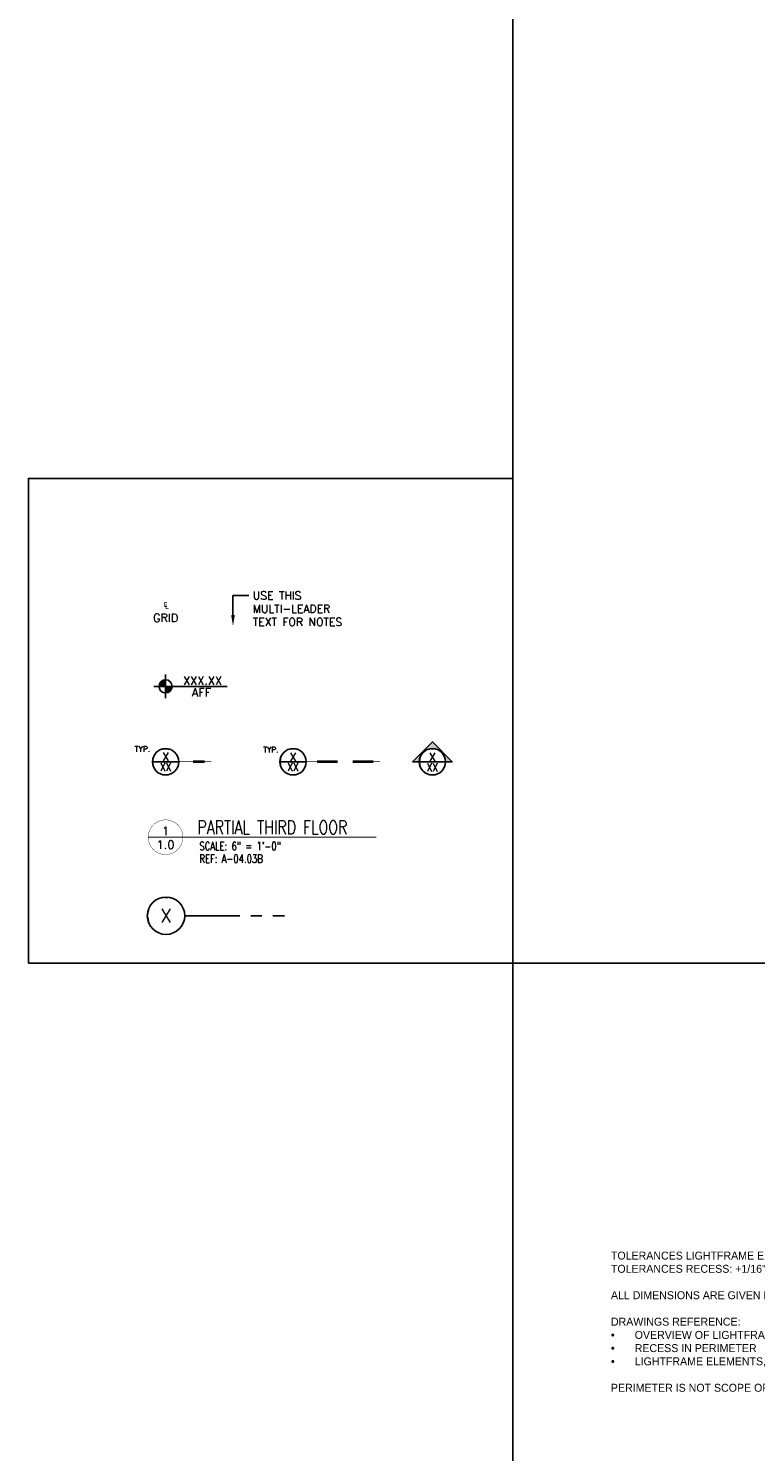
# Model space of a CAD drawing. Header units: inches. Extents: x 0 to 70.2, y -46 to 53.5.
# Tile 8 of 45: x 0 to 16.5, y -11.1 to 21.2. Entities that reach past the tile are written whole.
import ezdxf
from ezdxf import colors
from ezdxf.entities.mleader import LeaderData, LeaderLine
from ezdxf.enums import TextEntityAlignment as Align
from ezdxf.math import Vec2, Vec3

# ---------------------------------------------------------------- set-up
doc = ezdxf.new("R2010")
doc.units = ezdxf.units.IN
doc.header["$MEASUREMENT"] = 0
doc.set_wipeout_variables(frame=1)
doc.linetypes.add('CENTER', pattern=[2, 1.25, -0.25, 0.25, -0.25])
for name, color, linetype in [('1-DIM', 4, 'Continuous'), ('1-REF', 4, 'Continuous'), ('1-TEXT', 2, 'Continuous'), ('1-TITLE', 4, 'Continuous')]:
    doc.layers.add(name, color=color, linetype=linetype)
doc.layers.add('1-VIEWPORT', color=3, linetype='Continuous', plot=False)
doc.styles.add('ROMANS', font='romans.shx')
doc.styles.add('TEXT', font='romans.shx')

# ---------------------------------------------------------------- blocks, each defined once
blk = doc.blocks.new('*U7')
at = {"layer": '1-TITLE', "const_width": 0.00651}
blk.add_lwpolyline([(0, 0, 1), (0.628, 0, 0.414214), (0.314, 0.314, 0.414214), (0, 0, 2.926408)], format="xyb", dxfattribs=at)
at = {"layer": '1-TITLE', "const_width": 0.02}
blk.add_lwpolyline([(0, 0), (4.132, 0)], dxfattribs=at)
at = {"layer": '1-TEXT', "color": 2, "style": 'TEXT'}
blk.add_attdef('VIEWNAME', (0.89, 0.061), '', height=0.25, dxfattribs=at)
at = {"layer": '1-TEXT', "style": 'TEXT'}
for tag, p in [('DETAIL#', (0.301, 0.094)), ('SHEET#', (0.306, -0.207))]:
    blk.add_attdef(tag, text='', height=0.125, dxfattribs=at).set_placement(p, align=Align.CENTER)
for tag, p in [('NOTE1', (0.926, -0.281)), ('NOTE2', (0.926, -0.463)), ('NOTE3', (0.926, -0.655)), ('NOTE4', (0.926, -0.832))]:
    blk.add_attdef(tag, p, '', height=0.125, dxfattribs=at)
blk = doc.blocks.new('*U8')
blk.add_wipeout([(0, 0.404), (-0.101, 0.391), (-0.195, 0.354), (-0.277, 0.295), (-0.341, 0.217), (-0.384, 0.125), (-0.403, 0.025), (-0.397, -0.076), (-0.366, -0.172), (-0.311, -0.258), (-0.238, -0.327), (-0.149, -0.376), (-0.051, -0.401), (0.051, -0.401), (0.149, -0.376), (0.238, -0.327), (0.311, -0.258), (0.366, -0.172), (0.397, -0.076), (0.403, 0.025), (0.384, 0.125), (0.341, 0.217), (0.277, 0.295), (0.195, 0.354), (0.101, 0.391)])
at = {"layer": '1-REF', "linetype": 'CENTER'}
blk.add_line((0.425, 0), (2.693, 0), dxfattribs=at)
at = {"layer": '1-REF'}
blk.add_circle((0, 0), 0.425, dxfattribs=at)
at = {"layer": '1-TEXT', "style": 'TEXT'}
blk.add_attdef('GRID', (-0.134, -0.155), '', height=0.312, dxfattribs=at)
blk = doc.blocks.new('*U9')
at = {"layer": '1-TEXT', "style": 'TEXT'}
for tag, p in [('ELEV.', (0.861, 0.143)), ('AFF', (0.861, -0.139))]:
    blk.add_attdef(tag, text='', height=0.188, dxfattribs=at).set_placement(p, align=Align.MIDDLE_CENTER)
blk.add_wipeout([(0, 0.149), (-0.037, 0.144), (-0.072, 0.13), (-0.102, 0.108), (-0.126, 0.08), (-0.142, 0.046), (-0.149, 0.009), (-0.146, -0.028), (-0.135, -0.063), (-0.115, -0.095), (-0.087, -0.12), (-0.055, -0.138), (-0.019, -0.148), (0.019, -0.148), (0.055, -0.138), (0.087, -0.12), (0.115, -0.095), (0.135, -0.063), (0.146, -0.028), (0.149, 0.009), (0.142, 0.046), (0.126, 0.08), (0.102, 0.108), (0.072, 0.13), (0.037, 0.144)])
at = {"layer": '1-DIM'}
h = blk.add_hatch(color=256, dxfattribs=at)
h.paths.add_polyline_path([(0, 0.149, 0.414214), (-0.149, 0), (0, 0)])
h.paths.add_polyline_path([(0.149, 0), (0, 0), (0, -0.149, 0.414214)])
for p, q in [((-0.266, 0), (0.266, 0)), ((0, 0.266), (0, -0.266))]:
    blk.add_line(p, q, dxfattribs=at)
at = {"layer": '1-DIM', "linetype": 'CENTER'}
blk.add_lwpolyline([(0.149, 0), (1.41, 0)], dxfattribs=at)
at = {"layer": '1-DIM'}
blk.add_circle((0, 0), 0.149, dxfattribs=at)
blk = doc.blocks.new('*U10')
blk.add_wipeout([(0, 7.22), (-1.79, 6.99), (-3.48, 6.32), (-4.94, 5.26), (-6.09, 3.87), (-6.86, 2.23), (-7.2, 0.45), (-7.09, -1.35), (-6.53, -3.07), (-5.56, -4.6), (-4.24, -5.84), (-2.66, -6.71), (-0.9, -7.16), (0.9, -7.16), (2.66, -6.71), (4.24, -5.84), (5.56, -4.6), (6.53, -3.07), (7.09, -1.35), (7.2, 0.45), (6.86, 2.23), (6.09, 3.87), (4.94, 5.26), (3.48, 6.32), (1.79, 6.99)])
at = {"layer": '1-REF'}
blk.add_hatch(color=256, dxfattribs=at).paths.add_polyline_path([(0, 11.47), (11.47, 0), (7.6, 0, 0.414214), (0, 7.6, 0.414214), (-7.6, 0), (-11.47, 0)])
blk.add_line((-7.6, 0), (7.6, 0), dxfattribs=at)
blk.add_lwpolyline([(-7.6, 0), (-11.47, 0), (0, 11.47), (11.47, 0), (7.6, 0)], dxfattribs=at)
blk.add_circle((0, 0), 7.6, dxfattribs=at)
at = {"layer": '1-REF', "color": 2, "style": 'ROMANS'}
for tag, p in [('DETAIL', (-1.74, 1.63)), ('PAGE', (-3.51, -5.3))]:
    blk.add_attdef(tag, p, '', height=3.8, dxfattribs=at)
blk = doc.blocks.new('*U11')
blk.add_wipeout([(0, 6.92), (-1.72, 6.7), (-3.33, 6.06), (-4.73, 5.04), (-5.84, 3.71), (-6.58, 2.14), (-6.9, 0.43), (-6.79, -1.3), (-6.26, -2.95), (-5.33, -4.41), (-4.07, -5.6), (-2.55, -6.43), (-0.87, -6.86), (0.87, -6.86), (2.55, -6.43), (4.07, -5.6), (5.33, -4.41), (6.26, -2.95), (6.79, -1.3), (6.9, 0.43), (6.58, 2.14), (5.84, 3.71), (4.73, 5.04), (3.33, 6.06), (1.72, 6.7)])
at = {"layer": '1-REF'}
blk.add_line((7.18, 0), (-7.18, 0), dxfattribs=at)
blk.add_lwpolyline([(25, 0, 0.343, 0.343, 0), (21.24, 0, 1.46, 1.46, 0), (14.88, 0, 0.343, 0.343, 0), (7.18, 0, 0, 0, 0)], format="xyseb", dxfattribs=at)
blk.add_circle((0, 0), 7.18, dxfattribs=at)
at = {"layer": '1-REF', "color": 2, "style": 'TEXT'}
for tag, p in [('TYP.', (-17.24, 5.41)), ('DETAIL', (-1.33, 1.74)), ('PAGE', (-2.43, -4.86))]:
    blk.add_attdef(tag, p, '', height=3.43, dxfattribs=at)
blk = doc.blocks.new('*U12')
at = {"layer": '1-REF'}
blk.add_lwpolyline([(50.25, 0, 0.363, 0.363, 0), (46.27, 0, 1.55, 1.55, 0), (34.46, 0, 0.363, 0.363, 0)], format="xyseb", dxfattribs=at)
blk.add_wipeout([(0, 7.22), (-1.79, 6.99), (-3.48, 6.32), (-4.94, 5.26), (-6.09, 3.87), (-6.86, 2.23), (-7.2, 0.45), (-7.09, -1.35), (-6.53, -3.07), (-5.56, -4.6), (-4.24, -5.84), (-2.66, -6.71), (-0.9, -7.16), (0.9, -7.16), (2.66, -6.71), (4.24, -5.84), (5.56, -4.6), (6.53, -3.07), (7.09, -1.35), (7.2, 0.45), (6.86, 2.23), (6.09, 3.87), (4.94, 5.26), (3.48, 6.32), (1.79, 6.99)])
blk.add_line((7.6, 0), (-7.6, 0), dxfattribs=at)
blk.add_lwpolyline([(25.66, 0, 1.55, 1.55, 0), (13.84, 0, 0.363, 0.363, 0), (7.6, 0, 0, 0, 0)], format="xyseb", dxfattribs=at)
blk.add_circle((0, 0), 7.6, dxfattribs=at)
at = {"layer": '1-REF', "color": 2, "style": 'TEXT'}
for tag, p, height in [('TYP.', (-18.58, 5.41), 3.2), ('DETAIL', (-1.65, 1.13), 4.5), ('PAGE', (-3.7, -5.43), 4.5)]:
    blk.add_attdef(tag, p, '', height=height, dxfattribs=at)

msp = doc.modelspace()

# ---------------------------------------------------------------- linework, layer by layer
at = {"layer": '1-VIEWPORT'}
for points in [[(11, 46), (70.242809, 46), (70.242809, 0), (11, 0)], [(0, 0), (11, 0), (11, 11), (0, 11)], [(11, 0), (70.242809, 0), (70.242809, -46), (11, -46)]]:
    msp.add_lwpolyline(points, close=True, dxfattribs=at)
msp.add_lwpolyline([(11, 0), (11, 11), (0, 11)], dxfattribs=at)

# ---------------------------------------------------------------- block references
at = {"layer": '1-TITLE'}
ref = msp.add_blockref('*U7', (2.720793, 2.857116), dxfattribs=dict(at, xscale=1.254172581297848, yscale=1.254172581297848, zscale=1.254172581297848))
ref.add_attrib('VIEWNAME', 'PARTIAL THIRD FLOOR', (3.837134, 2.926276), dxfattribs={"color": 2, "height": 0.31249502, "style": 'TEXT', "width": 0.75})
ref.add_attrib('DETAIL#', '1', dxfattribs={"color": 2, "height": 0.1875, "style": 'TEXT'}).set_placement((3.114882, 3.000884), align=Align.MIDDLE_CENTER)
ref.add_attrib('SHEET#', '1.0', dxfattribs={"color": 2, "height": 0.1875, "style": 'TEXT'}).set_placement((3.114882, 2.687331), align=Align.MIDDLE_CENTER)
ref.add_attrib('NOTE1', 'SCALE: 6" = 1\'-0"', dxfattribs={"color": 2, "height": 0.1875, "style": 'TEXT', "width": 0.75}).set_placement((3.882331, 2.505123), align=Align.BOTTOM_LEFT)
ref.add_attrib('NOTE2', 'REF: A-04.03B', (3.882331, 2.276649), dxfattribs={"color": 2, "height": 0.1875, "style": 'TEXT', "width": 0.75})

# ---------------------------------------------------------------- texts
at = {"layer": '1-DIM', "insert": (3.114882, 7.992643), "char_height": 0.1875, "width": 0.95570866, "attachment_point": 5, "style": 'TEXT'}
msp.add_mtext('\\A1;℄\\PGRID', dxfattribs=at)

# ---------------------------------------------------------------- leaders
at = {"layer": '1-TEXT'}
ml = msp.add_multileader_mtext('Standard', dxfattribs=at)
ml.set_content('USE THIS MULTI-LEADER TEXT FOR NOTES', color=256, style='TEXT')
ml.set_leader_properties(color=4, linetype='ByLayer', lineweight=-1)
ml.build(insert=Vec2(0, 0))
ml.multileader.update_dxf_attribs({"dogleg_length": 0.36, "arrow_head_size": 0.25})
ctx = ml.context
ctx.base_point, ctx.char_height, ctx.arrow_head_size, ctx.landing_gap_size, ctx.plane_origin = Vec3(5.005564, 8.343536), 0.18, 0.25, 0.09, Vec3(3.649639, 7.177388)
notes = []
notes.append((ctx, [(0, (1, 1, 0), (4.645564, 8.343536), (1, 0), 0.36, [(0, [(4.645564, 7.648996)], 0, [])])]))
ctx.mtext.insert, ctx.mtext.width, ctx.mtext.flow_direction = Vec3(5.095564, 8.433536), 2.28119589, 5
ml = msp.add_multileader_mtext('Standard', dxfattribs=at)
ml.set_content('{\\Farchd|c0;\\W1;\\C3;TOLERANCES LIGHTFRAME ELEMENTS:+0"/-1/16" FOR EACH 7\'\\PTOLERANCES RECESS: +1/16"/-0"\\P\\PALL DIMENSIONS ARE GIVEN IN INCHES, U.N.O\\P\\PDRAWINGS REFERENCE:\\P\\pxi-3,l3,t3;{\\fSymbol|b0|i0|c2|p18;·^I}OVERVIEW OF LIGHTFRAME ELEMENTS \\P{\\fSymbol|b0|i0|c2|p18;·^I}RECESS IN PERIMETER\\P{\\fSymbol|b0|i0|c2|p18;·^I}LIGHTFRAME ELEMENTS, INFORMATION FOR FABRICATION \\P\\pi0,l0,tz;\\PPERIMETER IS NOT SCOPE OF DECOUSTICS}', color=256, style='TEXT')
ml.set_leader_properties(color=4, linetype='ByLayer', lineweight=-1)
ml.build(insert=Vec2(0, 0))
ml.multileader.update_dxf_attribs({"dogleg_length": 0.36, "arrow_head_size": 0.25})
ctx = ml.context
ctx.base_point, ctx.char_height, ctx.arrow_head_size, ctx.landing_gap_size, ctx.plane_origin = Vec3(13.139325, -6.638935), 0.18, 0.25, 0.09, Vec3(13.413986, -4.586014)
notes.append((ctx, [(0, (0, 0, 0), (0, 0), (1, 0), 1, [])]))
ctx.mtext.insert, ctx.mtext.width, ctx.mtext.flow_direction = Vec3(13.229325, -6.548935), 7.13204162, 5
for ctx, leaders in notes:
    for number, flags, end, landing, length, lines in leaders:
        leader = LeaderData()
        leader.index, (leader.has_last_leader_line, leader.has_dogleg_vector, leader.attachment_direction) = number, flags
        leader.last_leader_point, leader.dogleg_vector, leader.dogleg_length = Vec3(end), Vec3(landing), length
        for number, points, colour, breaks in lines:
            line = LeaderLine()
            line.index, line.vertices, line.color, line.breaks = number, Vec3.list(points), colors.encode_raw_color(colour), breaks
            leader.lines.append(line)
        ctx.leaders.append(leader)

# ---------------------------------------------------------------- next in the draw order: block references
at = {"layer": '1-DIM'}
ref = msp.add_blockref('*U9', (3.114882, 6.280801), dxfattribs=at)
ref.add_attrib('AFF', 'AFF', dxfattribs={"height": 0.1875, "style": 'TEXT'}).set_placement((3.929598, 6.14277), align=Align.MIDDLE_CENTER)
ref.add_attrib('ELEV.', 'XXX.XX', dxfattribs={"height": 0.1875, "style": 'TEXT'}).set_placement((3.954832, 6.412244), align=Align.MIDDLE_CENTER)
at = {"layer": '1-REF'}
ref = msp.add_blockref('*U11', (3.114882, 4.568958), dxfattribs=dict(at, xscale=0.04166600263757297, yscale=0.04166600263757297, zscale=0.04166600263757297))
ref.add_attrib('TYP.', 'TYP.', (2.414406, 4.796223), dxfattribs={"color": 2, "height": 0.125, "style": 'TEXT'})
ref.add_attrib('PAGE', 'XX', dxfattribs={"color": 2, "height": 0.1875, "style": 'TEXT', "width": 0.8}).set_placement((3.114882, 4.451323), align=Align.MIDDLE_CENTER)
ref.add_attrib('DETAIL', 'X', dxfattribs={"color": 2, "height": 0.1875, "style": 'TEXT'}).set_placement((3.114882, 4.68704), align=Align.MIDDLE_CENTER)
ref = msp.add_blockref('*U12', (6.009388, 4.568958), dxfattribs=dict(at, xscale=0.03937007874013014, yscale=0.03937007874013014, zscale=0.03937007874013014))
ref.add_attrib('DETAIL', 'X', dxfattribs={"color": 2, "height": 0.1875, "style": 'TEXT'}).set_placement((6.009388, 4.674931), align=Align.MIDDLE_CENTER)
ref.add_attrib('PAGE', 'XX', dxfattribs={"color": 2, "height": 0.1875, "style": 'TEXT', "width": 0.8}).set_placement((6.009388, 4.45115), align=Align.MIDDLE_CENTER)
ref.add_attrib('TYP.', 'TYP.', (5.330032, 4.782114), dxfattribs={"color": 2, "height": 0.125, "style": 'TEXT'})
ref = msp.add_blockref('*U10', (9.174264, 4.568958), dxfattribs=dict(at, xscale=0.03937007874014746, yscale=0.03937007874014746, zscale=0.03937007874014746))
ref.add_attrib('PAGE', 'XX', dxfattribs={"color": 2, "height": 0.1875, "style": 'TEXT', "width": 0.8}).set_placement((9.174264, 4.445338), align=Align.MIDDLE_CENTER)
ref.add_attrib('DETAIL', 'X', dxfattribs={"color": 2, "height": 0.1875, "style": 'TEXT'}).set_placement((9.174264, 4.677227), align=Align.MIDDLE_CENTER)
ref = msp.add_blockref('*U8', (3.124255, 1.07512), dxfattribs=at)
ref.add_attrib('GRID', 'X', dxfattribs={"color": 2, "height": 0.3125, "style": 'TEXT'}).set_placement((3.124255, 1.07512), align=Align.MIDDLE_CENTER)

# ---------------------------------------------------------------- next in the draw order: leaders
at = {"layer": '1-TEXT'}
ml = msp.add_multileader_mtext('Standard', dxfattribs=at)
ml.set_content('{\\Farchd|c0;\\W1;\\C3;INSTALLING CONTRACTOR TO COORDINATE AND TO PROVIDE FIELD DIMENSIONS OF FRAME}', color=256, style='TEXT')
ml.set_leader_properties(color=4, linetype='ByLayer', lineweight=-1)
ml.build(insert=Vec2(0, 0))
ml.multileader.update_dxf_attribs({"dogleg_length": 0.36, "arrow_head_size": 0.25})
ctx = ml.context
ctx.base_point, ctx.char_height, ctx.arrow_head_size, ctx.landing_gap_size, ctx.plane_origin = Vec3(18.948901, 39.369874), 0.18, 0.25, 0.09, Vec3(15.671487, 38.173836)
ctx.text_align_type = 1
notes = []
notes.append((ctx, [(0, (0, 0, 0), (0, 0), (1, 0), 1, [])]))
ctx.mtext.insert, ctx.mtext.width, ctx.mtext.alignment, ctx.mtext.flow_direction = Vec3(21.113187, 39.459874), 4.21171799, 2, 5
ml = msp.add_multileader_mtext('Standard', dxfattribs=at)
ml.set_content('{\\Farchd|c0;\\W1;\\C3;INSTALLING CONTRACTOR TO COORDINATE AND TO PROVIDE FIELD DIMENSIONS OF FRAME}', color=256, style='TEXT')
ml.set_leader_properties(color=4, linetype='ByLayer', lineweight=-1)
ml.build(insert=Vec2(0, 0))
ml.multileader.update_dxf_attribs({"dogleg_length": 0.36, "arrow_head_size": 0.25})
ctx = ml.context
ctx.base_point, ctx.char_height, ctx.arrow_head_size, ctx.landing_gap_size, ctx.plane_origin = Vec3(55.14228, 38.123152), 0.18, 0.25, 0.09, Vec3(51.864865, 36.927114)
ctx.text_align_type = 1
notes.append((ctx, [(0, (0, 0, 0), (0, 0), (1, 0), 1, [])]))
ctx.mtext.insert, ctx.mtext.width, ctx.mtext.alignment, ctx.mtext.flow_direction = Vec3(57.306565, 38.213152), 4.21171799, 2, 5
ml = msp.add_multileader_mtext('Standard', dxfattribs=at)
ml.set_content('{\\Farchd|c0;\\W1;\\C3;INSTALLING CONTRACTOR TO COORDINATE AND TO PROVIDE FIELD DIMENSIONS OF FRAME}', color=256, style='TEXT')
ml.set_leader_properties(color=4, linetype='ByLayer', lineweight=-1)
ml.build(insert=Vec2(0, 0))
ml.multileader.update_dxf_attribs({"dogleg_length": 0.36, "arrow_head_size": 0.25})
ctx = ml.context
ctx.base_point, ctx.char_height, ctx.arrow_head_size, ctx.landing_gap_size, ctx.plane_origin = Vec3(38.872366, 35.203403), 0.18, 0.25, 0.09, Vec3(35.594952, 34.007365)
ctx.text_align_type = 1
notes.append((ctx, [(0, (0, 0, 0), (0, 0), (1, 0), 1, [])]))
ctx.mtext.insert, ctx.mtext.width, ctx.mtext.alignment, ctx.mtext.flow_direction = Vec3(41.036652, 35.293403), 4.21171799, 2, 5
ml = msp.add_multileader_mtext('Standard', dxfattribs=at)
ml.set_content('{\\Farchd|c0;\\C3;INSTALLING CONTRACTOR TO COORDINATE AND TO PROVIDE FIELD DIMENSIONS OF CHANNELS}', color=256, style='TEXT')
ml.set_leader_properties(color=4, linetype='ByLayer', lineweight=-1)
ml.build(insert=Vec2(0, 0))
ml.multileader.update_dxf_attribs({"dogleg_length": 0.36, "arrow_head_size": 0.25})
ctx = ml.context
ctx.base_point, ctx.char_height, ctx.arrow_head_size, ctx.landing_gap_size, ctx.plane_origin = Vec3(48.905378, 19.635724), 0.18, 0.25, 0.09, Vec3(43.553678, 18.439686)
ctx.text_align_type = 1
notes.append((ctx, [(0, (0, 0, 0), (0, 0), (1, 0), 1, [])]))
ctx.mtext.insert, ctx.mtext.width, ctx.mtext.alignment, ctx.mtext.flow_direction = Vec3(51.245378, 19.725724), 4.69636378, 2, 5
ml = msp.add_multileader_mtext('Standard', dxfattribs=at)
ml.set_content('{\\Farchd|c0;\\C3;INSTALLING CONTRACTOR TO COORDINATE AND TO PROVIDE FIELD DIMENSIONS OF CHANNELS}', color=256, style='TEXT')
ml.set_leader_properties(color=4, linetype='ByLayer', lineweight=-1)
ml.build(insert=Vec2(0, 0))
ml.multileader.update_dxf_attribs({"dogleg_length": 0.36, "arrow_head_size": 0.25})
ctx = ml.context
ctx.base_point, ctx.char_height, ctx.arrow_head_size, ctx.landing_gap_size, ctx.plane_origin = Vec3(28.669951, 18.112349), 0.18, 0.25, 0.09, Vec3(23.318251, 16.916311)
ctx.text_align_type = 1
notes.append((ctx, [(0, (0, 0, 0), (0, 0), (1, 0), 1, [])]))
ctx.mtext.insert, ctx.mtext.width, ctx.mtext.alignment, ctx.mtext.flow_direction = Vec3(31.009951, 18.202349), 4.69636378, 2, 5
for ctx, leaders in notes:
    for number, flags, end, landing, length, lines in leaders:
        leader = LeaderData()
        leader.index, (leader.has_last_leader_line, leader.has_dogleg_vector, leader.attachment_direction) = number, flags
        leader.last_leader_point, leader.dogleg_vector, leader.dogleg_length = Vec3(end), Vec3(landing), length
        for number, points, colour, breaks in lines:
            line = LeaderLine()
            line.index, line.vertices, line.color, line.breaks = number, Vec3.list(points), colors.encode_raw_color(colour), breaks
            leader.lines.append(line)
        ctx.leaders.append(leader)

doc.saveas('drawing.dxf')
